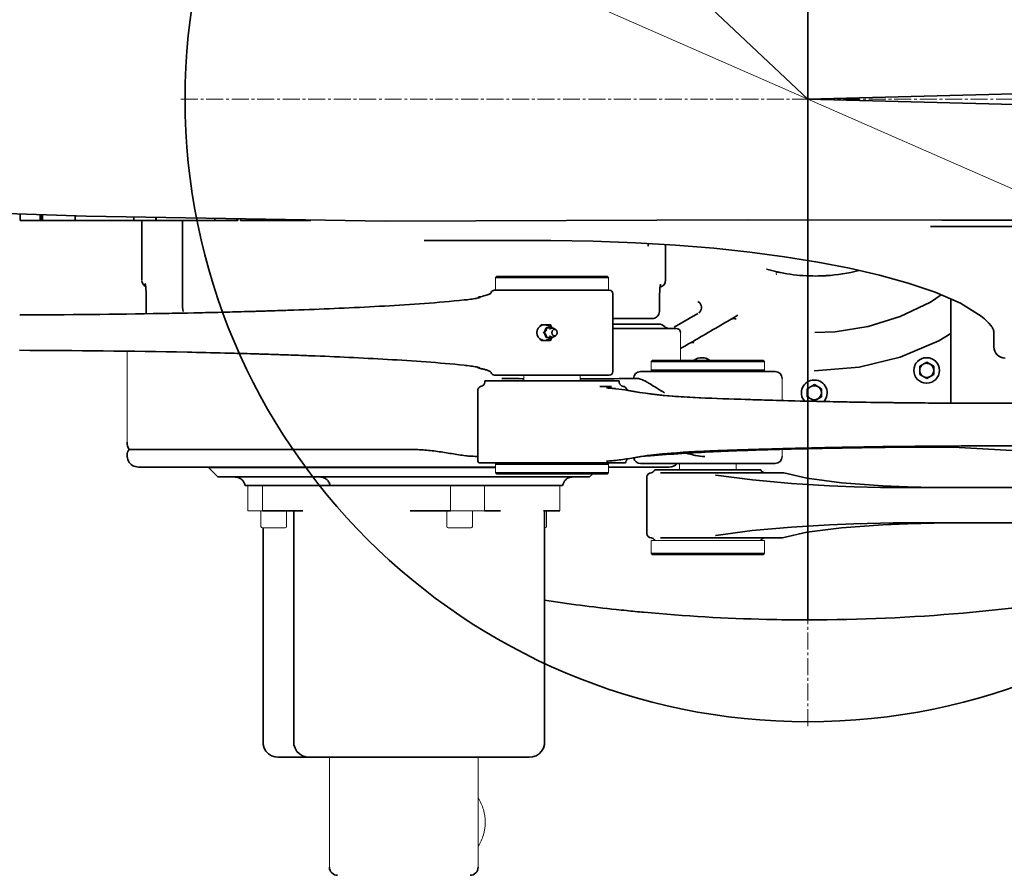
# Model space of a CAD drawing. Header units: millimetres. Extents: x -4455 to 4455, y -3150 to 3150.
# Tile 14 of 20: x 1778 to 2473, y 155 to 759. Entities that reach past the tile are written whole.
import ezdxf

# ---------------------------------------------------------------- set-up
doc = ezdxf.new("R2010")
doc.units = ezdxf.units.MM
doc.linetypes.add('点画线', pattern=[18, 12, -2, 2, -2])
doc.layers.get('0').update_dxf_attribs({"lineweight": 35})
for name, color, linetype, lineweight in [('00_BUW_DATUM', 7, 'Continuous', 18), ('02___PRT_ALL_AXES', 7, 'Continuous', 18), ('中心线层', 1, '点画线', 18), ('尺寸线层', 3, 'Continuous', 18), ('粗实线层', 7, 'Continuous', 35)]:
    doc.layers.add(name, color=color, linetype=linetype, lineweight=lineweight)
doc.styles.add('标准', font='txt', dxfattribs={"width": 0.667})
doc.dimstyles.new('标准', dxfattribs={"dimscale": 30, "dimtxt": 3.5, "dimasz": 4, "dimexe": 2, "dimexo": 0, "dimtad": 1, "dimdsep": 46, "dimtxsty": '标准', "dimblk": '_CAXARROW', "dimcen": 0, "dimdle": 6, "dimazin": 2, "dimtfac": 0.707107, "dimtdec": 3, "dimtmove": 2, "dimatfit": 3, "dimfxl": 1, "dimfrac": 2, "dimtolj": 1, "dimarcsym": 1})

# ---------------------------------------------------------------- blocks, each defined once
blk = doc.blocks.new('*X23')
at = {"layer": '尺寸线层', "linetype": 'Continuous', "transparency": 16777216}
for points in [[(1931.76, 880.12), (2047.68, 845.63), (2035.62, 818.16)], [(2737.58, 526.49), (2633.73, 588.45), (2621.67, 560.98)]]:
    blk.add_hatch(color=0, dxfattribs=at).paths.add_polyline_path(points, flags=0)
at = {"layer": '尺寸线层', "color": 0, "linetype": 'Continuous', "transparency": 16777216}
blk.add_line((1551.02, 1047.21), (2737.58, 526.49), dxfattribs=at)
at = {"layer": '尺寸线层', "color": 0, "transparency": 16777216, "insert": (1691.48, 1067.31), "char_height": 105, "width": 482.161, "attachment_point": 5, "rotation": 336.30605, "line_spacing_factor": 1.15057, "style": '标准'}
blk.add_mtext('\\T1.1;%%C880', dxfattribs=at)
blk = doc.blocks.new('_CAXARROW')
blk.add_hatch(color=0).paths.add_polyline_path([(0, 0), (-1, 0.125), (-1, -0.125)], flags=0)
blk = doc.blocks.new('*X24')
at = {"layer": '尺寸线层', "color": 0, "linetype": 'Continuous', "transparency": 16777216}
blk.add_line((3427.25, 554.89), (3423.25, 554.89), dxfattribs=at)
blk.add_arc((2334.67, 703.3), 1102.61, 352.26437, 1.5, dxfattribs=at)
at = {"layer": '尺寸线层', "color": 0, "transparency": 16777216, "insert": (3358.47, 554.89), "char_height": 105, "width": 210, "attachment_point": 5, "line_spacing_factor": 1.15057, "style": '标准'}
blk.add_mtext('\\T1.1;3%%D', dxfattribs=at)
blk = doc.blocks.new('*X25')
at = {"layer": '尺寸线层', "linetype": 'Continuous', "transparency": 16777216}
blk.add_hatch(color=0, dxfattribs=at).paths.add_polyline_path([(1049.46, 1915.3), (1147.06, 1843.88), (1126.47, 1822.06)], flags=0)
at = {"layer": '尺寸线层', "color": 0, "linetype": 'Continuous', "transparency": 16777216}
blk.add_line((1049.46, 1915.3), (2334.67, 703.3), dxfattribs=at)
at = {"layer": '尺寸线层', "color": 0, "linetype": 'Continuous', "transparency": 16777216, "insert": (1394.08, 1689.07), "char_height": 105, "width": 534.0269, "attachment_point": 5, "rotation": 316.67943, "line_spacing_factor": 1.15057, "style": '标准'}
blk.add_mtext('\\T1.1;R3253', dxfattribs=at)

msp = doc.modelspace()

# ---------------------------------------------------------------- linework, layer by layer
at = {"color": 7, "linetype": 'Continuous'}
for p, q in [((1654.725, 626.163), (1824.704, 620.583)), ((1778.21, 622.11), (1778.21, 617.504)), ((1792.163, 621.652), (1792.163, 617.504)), ((1792.613, 621.637), (1792.613, 617.504)), ((1793.603, 621.604), (1793.603, 617.504)), ((1793.968, 621.592), (1793.968, 617.504)), ((1816.997, 620.836), (1816.997, 617.504)), ((1858.336, 620.032), (1858.336, 617.504)), ((1873.961, 617.504), (1873.961, 619.775)), ((1874.123, 619.773), (1874.123, 617.504)), ((1874.331, 619.769), (1874.331, 617.504)), ((1873.948, 617.504), (1778.21, 617.504)), ((1864.181, 575.304), (1864.181, 617.504)), ((1874.123, 617.504), (1873.961, 617.504)), ((1931.282, 617.504), (1874.331, 617.504)), ((1892.912, 617.504), (1892.912, 556.035)), ((1915.67, 619.091), (1915.67, 617.504)), ((1931.295, 617.504), (1931.295, 618.835)), ((1932.047, 617.504), (1931.295, 617.504)), ((1931.486, 618.832), (1931.486, 617.504)), ((1931.52, 617.504), (1931.52, 618.831)), ((1932.046, 617.504), (1932.046, 618.823)), ((1933.903, 618.792), (1933.903, 617.504)), ((1983.454, 617.504), (1933.903, 617.504)), ((1974.88, 618.12), (1974.88, 617.504)), ((1983.454, 617.98), (1983.454, 617.504)), ((2291.995, 618.007), (2291.999, 618.007)), ((2429.83, 613.304), (2421.398, 613.388)), ((2682.101, 613.304), (2429.83, 613.304)), ((2152.998, 603.304), (2063.611, 603.304)), ((2221.896, 599.517), (2222.018, 601.211)), ((2221.896, 599.484), (2221.896, 599.513)), ((2234.181, 575.304), (2234.181, 600.591)), ((2114.892, 578.304), (2113.892, 577.304)), ((2192.892, 578.304), (2193.892, 577.304)), ((2113.892, 577.304), (2193.892, 577.304)), ((2230.568, 572.392), (2230.591, 572.46)), ((2230.592, 572.461), (2230.591, 572.46)), ((1867.197, 565.304), (1867.197, 553.304)), ((2113.234, 568.304), (2194.391, 568.304)), ((2196.892, 565.804), (2196.892, 510.804)), ((2229.9, 556.639), (2229.9, 565.304)), ((2099.381, 562.35), (2098.424, 562.192)), ((2100.243, 562.505), (2099.381, 562.35)), ((2101.003, 562.655), (2100.243, 562.505)), ((2229.791, 553.304), (2229.9, 556.639)), ((2435.58, 562.019), (2435.58, 489.717)), ((1878.517, 551.813), (1879.059, 551.822)), ((1896.054, 552.144), (1900.834, 552.245)), ((1896.529, 552.154), (1900.835, 552.243)), ((1971.421, 554.213), (1974.936, 554.34)), ((1971.421, 554.218), (1974.936, 554.34)), ((1971.421, 554.213), (1974.936, 554.339)), ((1971.423, 554.211), (1974.937, 554.337)), ((1974.936, 554.339), (1978.717, 554.479)), ((1975.569, 554.362), (1978.715, 554.483)), ((2257.012, 551.75), (2240.263, 542.079)), ((2285.293, 550.586), (2282.929, 549.215)), ((2457.118, 549.98), (2457.05, 550.033)), ((2146.162, 543.861), (2152.725, 543.861)), ((2152.725, 543.861), (2154.112, 541.446)), ((2196.892, 548.304), (2224.791, 548.304)), ((2229.599, 544.304), (2196.892, 544.304)), ((2282.452, 548.234), (2282.425, 548.234)), ((2464.127, 543.098), (2464.119, 543.107)), ((2149.813, 541.733), (2148.278, 538.304)), ((2148.599, 538.304), (2148.278, 538.304)), ((2148.278, 538.304), (2149.813, 534.875)), ((2153.203, 541.733), (2149.813, 541.733)), ((2152.11, 540.645), (2152.912, 541.109)), ((2152.11, 535.963), (2152.912, 535.5)), ((2156.576, 540.336), (2155.743, 540.947)), ((2156.576, 536.272), (2155.743, 535.661)), ((2196.892, 541.304), (2241.681, 541.304)), ((2466.101, 528.304), (2466.101, 538.304)), ((2146.162, 532.748), (2152.725, 532.748)), ((2149.813, 534.875), (2153.203, 534.875)), ((2154.112, 535.163), (2152.725, 532.748)), ((2252.851, 531.327), (2252.821, 531.327)), ((1945.478, 523.239), (1940.993, 523.369)), ((1945.478, 523.239), (1940.994, 523.369)), ((1963.616, 522.667), (1962.026, 522.72)), ((1962.026, 522.719), (1963.616, 522.666)), ((1962.026, 522.719), (1963.615, 522.664)), ((2225.007, 518.804), (2224.007, 517.804)), ((2224.007, 517.804), (2304.007, 517.804)), ((2259.855, 520.599), (2259.721, 520.599)), ((2303.007, 518.804), (2304.007, 517.804)), ((2413.676, 514.486), (2418.675, 517.373)), ((2418.656, 520.599), (2418.522, 520.599)), ((2423.598, 514.486), (2418.637, 517.351)), ((2418.675, 517.373), (2423.675, 514.486)), ((2098.727, 514.368), (2099.689, 514.205)), ((2194.391, 508.304), (2113.234, 508.304)), ((2216.507, 510.804), (2311.507, 510.804)), ((2304.007, 511.804), (2224.007, 511.804)), ((2225.007, 510.804), (2224.007, 511.804)), ((2303.007, 510.804), (2304.007, 511.804)), ((2413.676, 514.486), (2413.676, 508.713)), ((2418.675, 505.826), (2413.676, 508.713)), ((2418.637, 505.848), (2423.598, 508.713)), ((2423.675, 508.713), (2418.675, 505.826)), ((2423.675, 514.486), (2423.598, 514.486)), ((2423.598, 508.713), (2423.598, 514.486)), ((2423.675, 508.713), (2423.598, 508.713)), ((2423.675, 508.713), (2423.675, 514.486)), ((2106.392, 504.304), (2201.391, 504.304)), ((2106.392, 503.304), (2106.392, 504.304)), ((2118.397, 505.804), (2130.616, 505.804)), ((2197.242, 505.677), (2173.892, 505.677)), ((2197.777, 505.681), (2197.235, 505.677)), ((2201.392, 503.304), (2201.392, 504.304)), ((2202.218, 505.804), (2214.951, 505.804)), ((2334.275, 498.691), (2339.275, 501.578)), ((2339.256, 504.804), (2339.121, 504.804)), ((2344.198, 498.691), (2339.237, 501.556)), ((2339.275, 501.578), (2344.274, 498.691)), ((2418.656, 502.599), (2418.522, 502.599)), ((2101.392, 497.388), (2101.392, 448.22)), ((2195.762, 500.304), (2187.644, 500.304)), ((2195.785, 500.304), (2195.692, 500.305)), ((2195.959, 500.304), (2195.785, 500.304)), ((2195.926, 498.962), (2196.022, 498.955)), ((2196.011, 500.305), (2195.956, 500.304)), ((2198.829, 498.693), (2198.977, 498.676)), ((2198.83, 498.696), (2198.977, 498.68)), ((2207.433, 497.435), (2207.467, 497.435)), ((2334.275, 498.691), (2334.275, 492.918)), ((2344.274, 498.691), (2344.198, 498.691)), ((2344.198, 492.918), (2344.198, 498.691)), ((2344.274, 492.918), (2344.274, 498.691)), ((2339.275, 490.031), (2334.275, 492.918)), ((2339.237, 490.053), (2344.198, 492.918)), ((2344.274, 492.918), (2339.275, 490.031)), ((2344.274, 492.918), (2344.198, 492.918)), ((2455.081, 488.39), (2471.841, 488.363)), ((2455.081, 488.383), (2471.841, 488.363)), ((1855.042, 455.768), (2052.626, 455.768)), ((2413.204, 457.401), (2417.171, 457.406)), ((2413.204, 457.401), (2413.656, 457.402)), ((2413.656, 457.402), (2417.143, 457.406)), ((2415.59, 457.405), (2416.684, 457.403)), ((2415.59, 457.404), (2416.684, 457.403)), ((2102.085, 446.304), (2205.771, 446.304)), ((2114.892, 446.304), (2113.892, 445.304)), ((2113.892, 445.304), (2193.892, 445.304)), ((2192.892, 446.304), (2193.892, 445.304)), ((2198.775, 448.014), (2198.168, 447.948)), ((2198.492, 447.98), (2198.168, 447.948)), ((2198.776, 448.009), (2198.492, 447.98)), ((2206.667, 448.435), (2206.837, 448.747)), ((2208.941, 449.444), (2208.909, 449.444)), ((2311.507, 445.804), (2216.507, 445.804)), ((1861.684, 443.304), (2113.892, 443.304)), ((1911.181, 443.004), (1911.181, 443.304)), ((2113.892, 443.004), (1911.181, 443.004)), ((1917.881, 436.304), (1911.181, 443.004)), ((2193.892, 439.304), (2113.892, 439.304)), ((2114.892, 438.304), (2113.892, 439.304)), ((2180.481, 436.304), (2182.481, 438.304)), ((2192.892, 438.304), (2193.892, 439.304)), ((2193.892, 443.304), (2236.68, 443.304)), ((2226.508, 441.304), (2301.504, 441.304)), ((2230.602, 439.3), (2230.819, 439.301)), ((2230.819, 439.301), (2231.76, 439.303)), ((2316.799, 439.304), (2232.738, 439.304)), ((2317.714, 439.162), (2316.799, 439.304)), ((2333.937, 435.374), (2317.731, 439.156)), ((2180.48, 436.304), (1917.882, 436.304)), ((2221.007, 436.304), (2221.007, 396.304)), ((2269.632, 437.56), (2269.519, 437.579)), ((2269.632, 437.56), (2269.645, 437.558)), ((2295.433, 434.24), (2269.645, 437.558)), ((2323.123, 431.781), (2295.433, 434.24)), ((2349.863, 430.131), (2323.123, 431.781)), ((2358.527, 432.183), (2333.937, 435.374)), ((2387.552, 430.14), (2358.527, 432.183)), ((1937.006, 430.304), (2161.357, 430.304)), ((2349.863, 430.131), (2349.865, 430.131)), ((2403.874, 428.807), (2386.071, 428.951)), ((2387.552, 430.14), (2387.553, 430.14)), ((2405.061, 429.416), (2387.553, 430.14)), ((2403.874, 428.804), (2527.101, 428.804)), ((1949.321, 412.304), (1977.871, 412.304)), ((1971.453, 248.804), (1971.453, 412.304)), ((2053.74, 412.304), (2082.29, 412.304)), ((2106.216, 412.304), (2117.616, 412.304)), ((2147.912, 412.304), (2159.312, 412.304)), ((2148.639, 248.804), (2148.639, 412.304)), ((2367.176, 403.193), (2385.977, 403.656)), ((2385.977, 403.656), (2403.874, 403.801)), ((2403.874, 403.804), (2612.854, 403.804)), ((1949.724, 248.804), (1949.724, 400.304)), ((2269.647, 395.051), (2295.32, 398.357)), ((2295.32, 398.357), (2323.017, 400.819)), ((2317.733, 393.454), (2333.868, 397.222)), ((2323.017, 400.819), (2349.863, 402.477)), ((2333.868, 397.222), (2358.449, 400.418)), ((2349.863, 402.477), (2349.865, 402.477)), ((2349.865, 402.477), (2367.176, 403.193)), ((2358.449, 400.418), (2387.552, 402.469)), ((2387.552, 402.469), (2387.553, 402.469)), ((2387.553, 402.469), (2404.97, 403.19)), ((2232.738, 393.304), (2316.799, 393.304)), ((2269.451, 395.017), (2269.632, 395.048)), ((2269.472, 395.023), (2269.451, 395.017)), ((2269.632, 395.048), (2269.647, 395.051)), ((2316.799, 393.304), (2317.7, 393.443)), ((2317.699, 393.443), (2317.729, 393.452)), ((2304.007, 382.304), (2224.007, 382.304)), ((2225.007, 381.304), (2224.007, 382.304)), ((2303.007, 381.304), (2304.007, 382.304)), ((2334.418, 335.31), (2334.674, 335.31)), ((1960.269, 238.304), (2138.069, 238.304)), ((2138.094, 238.304), (2138.07, 238.304))]:
    msp.add_line(p, q, dxfattribs=at)
for points in [[(1824.704, 620.583), (2036.082, 617.116), (2292.055, 618.004)], [(2291.995, 618.007), (2429.377, 617.857), (2558.516, 617.843), (2673.084, 618.317)], [(2152.998, 603.304), (2183.013, 602.94), (2212.855, 601.863), (2241.187, 600.173), (2268.122, 597.933), (2293.773, 595.182), (2318.25, 591.93), (2341.633, 588.168), (2363.966, 583.862), (2385.275, 578.947), (2405.473, 573.336), (2424.551, 566.834), (2442.459, 559.016), (2457.118, 549.98)], [(1866.498, 572.787), (1866.469, 572.856), (1866.546, 572.59), (1866.711, 571.805), (1866.891, 570.618), (1867.048, 569.095)], [(2230.122, 569.848), (2230.336, 571.389), (2230.539, 572.296), (2230.568, 572.392)], [(1867.048, 569.095), (1867.158, 567.294), (1867.197, 565.304)], [(2229.9, 565.304), (2229.964, 567.819), (2230.122, 569.848)], [(2428.86, 564.953), (2421.282, 559.89), (2399.942, 549.698), (2377.365, 542.662), (2354.014, 538.927), (2339.697, 538.304)], [(2098.424, 562.192), (2097.382, 562.034), (2096.267, 561.877), (2095.094, 561.725), (2093.877, 561.579), (2092.636, 561.44), (2091.902, 561.362)], [(2103.035, 563.175), (2103.034, 563.174), (2102.903, 563.127), (2102.614, 563.038), (2102.194, 562.925), (2101.655, 562.796), (2101.003, 562.655)], [(2457.05, 550.033), (2459.477, 547.992), (2462.413, 545.074), (2464.127, 543.098)], [(2280.677, 547.908), (2280.677, 547.908), (2281.187, 548.071), (2281.748, 548.184), (2282.425, 548.234)], [(2435.58, 537.739), (2427.206, 532.574), (2399.8, 521.061), (2370.946, 513.918), (2339.377, 511.304)], [(2252, 531.252), (2252.046, 531.262), (2252.648, 531.323), (2252.821, 531.327)], [(2091.902, 515.246), (2092.777, 515.153), (2094.064, 515.008), (2095.321, 514.855), (2096.528, 514.696), (2097.669, 514.533), (2098.727, 514.368)], [(2099.689, 514.205), (2100.546, 514.045), (2101.291, 513.893), (2101.917, 513.752), (2102.418, 513.625), (2102.785, 513.52), (2102.999, 513.448)], [(2133.892, 505.714), (2132.769, 505.743), (2130.616, 505.804)], [(2202.162, 505.804), (2201.319, 505.794), (2197.777, 505.681)], [(2435.58, 489.723), (2435.594, 489.257), (2435.764, 488.473)], [(2416.684, 457.403), (2441.458, 457.093), (2478.977, 454.955), (2510.612, 449.283)], [(2206.428, 447.714), (2206.529, 448.102), (2206.667, 448.435)], [(2206.837, 448.747), (2207.027, 449.035), (2207.1, 449.13)], [(2386.071, 428.951), (2367.27, 429.412), (2349.865, 430.131)], [(2441.89, 428.807), (2423.966, 428.952), (2405.061, 429.416)], [(2404.97, 403.19), (2423.875, 403.655), (2441.89, 403.801)], [(1949.724, 248.804), (1949.847, 247.207), (1950.539, 244.758), (1951.811, 242.537), (1953.583, 240.69), (1955.753, 239.321), (1958.206, 238.511), (1960.269, 238.304)], [(1971.454, 248.804), (1971.606, 247.026), (1972.336, 244.598), (1973.633, 242.41), (1975.422, 240.594), (1977.601, 239.259), (1980.053, 238.483), (1981.929, 238.305)], [(2138.094, 238.304), (2140.156, 238.511), (2142.61, 239.321), (2144.78, 240.69), (2146.552, 242.537), (2147.823, 244.758), (2148.516, 247.207), (2148.639, 248.804)]]:
    msp.add_lwpolyline(points, dxfattribs=at)
for centre, radius, start, end in [((2339.895, 703.152), 124.848, 269.996922, 273.580778), ((2339.847, 703.548), 125.246, 273.59147, 284.216097), ((1869.181, 575.304), 5, 183.392039, 241.522673), ((2229.181, 575.304), 5, 282.142772, 0), ((2102.856, 561.512), 2, 101.175892, 141.424486), ((2088.379, 635.145), 73.043, 281.121517, 282.837349), ((2092.136, 618.445), 55.926, 282.886158, 283.308426), ((2113.23, 565.804), 2.5, 90, 161.709601), ((2194.392, 565.804), 2.5, 0, 90), ((1762.412, 7250.341), 6699.534, 270.1316983, 270.9930031), ((1772.776, 6615.058), 6064.167, 271.004245, 271.1648468), ((1822.298, 4748.887), 4197.324, 271.882565, 272.036045), ((1820.89, 4804.806), 4253.259, 271.876777, 272.028269), ((2148.619, 538.304), 5.461, 38.956978, 321.038998), ((2225.426, 493.795), 93.752, 147.722106, 148.517705), ((2229.599, 539.304), 5, 41.810315, 90), ((2236.307, 545.304), 4, 221.810315, 270), ((2282.259, 543.26), 4.975, 86.964667, 89.994578), ((2282.451, 543.259), 4.976, 86.85753, 89.994027), ((2282.253, 543.202), 5.032, 70.37321, 86.930501), ((2282.449, 543.236), 4.998, 82.883664, 86.85174), ((2219.835, 498.546), 86.538, 152.333358, 152.649995), ((2220.623, 578.474), 87.427, 207.352774, 207.666205), ((2241.681, 538.304), 3, 0, 90), ((2222.103, 580.75), 89.841, 211.465202, 212.296783), ((2252.846, 526.307), 5.02, 74.637661, 89.94624), ((1763.299, -6072.364), 6598.165, 88.8471304, 89.875107), ((1810.307, -4050.365), 4575.601, 88.099821, 88.307133), ((2474.101, 528.304), 8, 180, 270), ((2259.721, 511.601), 8.999, 90.000144, 126.703795), ((2259.855, 511.6), 8.999, 53.445569, 90.000052), ((2418.523, 511.599), 9, 90.00503, 269.99497), ((2418.599, 511.599), 5, 125.050831, 169.969307), ((2418.598, 511.601), 4.998, 89.998514, 114.957047), ((2418.599, 511.6), 4.999, 59.997086, 90.000574), ((2418.655, 511.599), 9, 270.004154, 89.995846), ((2418.598, 511.599), 5, 300.003407, 59.996593), ((2102.856, 515.096), 2, 218.516332, 258.824108), ((2113.23, 510.804), 2.5, 198.290399, 270), ((2194.392, 510.804), 2.5, 270, 0), ((2216.507, 505.804), 5, 90, 180), ((2311.507, 505.804), 5, 0, 90), ((2418.599, 511.599), 5, 190.030693, 234.949169), ((2103.392, 503.304), 3, 279.594068, 0), ((2204.392, 503.304), 3, 180, 264.496163), ((2339.122, 495.804), 9, 90.004815, 221.017398), ((2339.255, 495.804), 9, 316.344846, 89.995944), ((2418.598, 511.598), 4.998, 245.042953, 270.001486), ((2418.599, 511.598), 4.999, 269.999426, 300.002914), ((2104.392, 497.388), 3, 99.594068, 180), ((2187.206, 388.006), 111.299, 86.233463, 87.271443), ((2187.194, 387.826), 111.479, 85.507791, 86.233725), ((2187.178, 387.614), 111.691, 85.201572, 85.458382), ((2187.165, 387.461), 111.845, 84.347575, 85.201534), ((2187.139, 387.189), 112.118, 84.183351, 84.347852), ((2187.278, 389.312), 109.992, 83.9713, 84.143328), ((2187.271, 389.265), 110.04, 79.424103, 83.893102), ((2203.816, 497.332), 3, 23.979714, 84.496163), ((2250.82, 729.611), 236.188, 259.423409, 259.610342), ((2339.199, 495.804), 5, 125.050831, 169.969307), ((2339.199, 495.804), 5, 190.030693, 234.949169), ((2339.198, 495.806), 4.998, 89.998514, 114.957047), ((2339.198, 495.805), 4.999, 59.997086, 90.000574), ((2339.198, 495.804), 5, 300.003407, 59.996593), ((2339.198, 495.803), 4.998, 245.042953, 270.001486), ((2339.198, 495.803), 4.999, 269.999426, 300.002914), ((1863.681, 460.804), 10, 180, 210.241852), ((1861.681, 451.304), 8, 146.086816, 270), ((2471.789, -6456.264), 6914.51, 89.9995847, 90.1840104), ((2104.392, 448.22), 3, 180, 219.694448), ((2184.907, 584.047), 136.743, 273.179611, 274.074848), ((2184.887, 584.329), 137.026, 274.075017, 274.84326), ((2184.851, 584.751), 137.449, 274.843391, 275.559765), ((2184.994, 582.35), 135.046, 275.857152, 280.213745), ((2203.473, 448.234), 3, 319.977366, 346.78619), ((2216.507, 450.804), 5, 190.948509, 270), ((2292.766, -439.97), 893.999, 94.445726, 94.758209), ((2236.681, 451.304), 8, 270, 315.985832), ((2311.507, 450.804), 5, 270, 0), ((2224.007, 436.304), 3, 93.168674, 180), ((2223.676, 442.295), 3, 273.168674, 340.714496), ((2232.851, 26.883), 412.422, 90.015625, 90.151532), ((2304.336, 442.304), 3, 199.471221, 270), ((2403.893, 1563.464), 1134.659, 269.39473, 269.999033), ((2403.893, -730.852), 1134.657, 90.000966, 90.60527), ((2224.007, 396.304), 3, 180, 266.831326), ((2223.676, 390.313), 3, 19.285504, 86.831326), ((2304.336, 390.304), 3, 90, 160.528779), ((2334.251, 1585.291), 1249.983, 261.458541, 263.799272), ((2002.381, 160.504), 5.7, 180, 270), ((2095.981, 160.504), 5.7, 270, 0)]:
    msp.add_arc(centre, radius, start, end, dxfattribs=at)
for points, knots in [([(2315.377, 580.719), (2314.551, 580.884), (2311.223, 581.585), (2307.925, 582.42), (2305.465, 583.12)], [0, 0, 0, 0, 3216.3560519, 12980.0725416, 12980.0725416, 12980.0725416, 12980.0725416]), ([(2339.824, 578.304), (2337.774, 578.304), (2329.579, 578.506), (2321.404, 579.517), (2315.377, 580.719)], [0, 0, 0, 0, 7118.020272, 28451.657623, 28451.657623, 28451.657623, 28451.657623]), ([(2105.01, 564.022), (2105.554, 564.15), (2106.629, 564.422), (2108.197, 564.902), (2109.461, 565.393), (2110.364, 565.936), (2110.772, 566.333), (2110.856, 566.589)], [0, 0, 0, 0, 6606.5453803, 13092.4961278, 19405.6555395, 22485.4440879, 25668.155827, 25668.155827, 25668.155827, 25668.155827]), ([(1978.717, 554.479), (1997.657, 555.188), (2026.023, 556.444), (2063.746, 558.835), (2082.529, 560.392), (2091.886, 561.359)], [0, 0, 0, 0, 12219.4989156, 18303.6648189, 24368.4741219, 24368.4741219, 24368.4741219, 24368.4741219]), ([(2258.349, 559.286), (2258.778, 558.772), (2259.435, 557.554), (2259.616, 555.498), (2258.977, 553.535), (2258.062, 552.497), (2257.528, 552.093)], [0, 0, 0, 0, 10540.7770124, 21082.213615, 31621.5192979, 42168.7088805, 42168.7088805, 42168.7088805, 42168.7088805]), ([(1893.417, 553.304), (1893.323, 553.495), (1892.984, 554.367), (1892.911, 555.318), (1892.912, 556.035)], [0, 0, 0, 0, 2937.9621325, 12824.8021665, 12824.8021665, 12824.8021665, 12824.8021665]), ([(1940.993, 553.239), (1943.533, 553.312), (1953.677, 553.611), (1963.819, 553.942), (1971.421, 554.213)], [0, 0, 0, 0, 2714.320956, 10838.6386168, 10838.6386168, 10838.6386168, 10838.6386168]), ([(2224.791, 548.304), (2225.764, 548.304), (2227.754, 548.9), (2229.057, 550.52), (2229.423, 551.421)], [0, 0, 0, 0, 11105.669494, 22210.1372819, 22210.1372819, 22210.1372819, 22210.1372819]), ([(2153.855, 541.434), (2153.736, 541.644), (2153.288, 542.446), (2152.856, 543.258), (2152.545, 543.861)], [0, 0, 0, 0, 3166.2676346, 12095.3763343, 12095.3763343, 12095.3763343, 12095.3763343]), ([(2282.929, 549.215), (2279.646, 547.311), (2266.879, 539.903), (2254.116, 532.487), (2244.637, 526.972)], [0, 0, 0, 0, 3278.1938718, 12751.8748826, 12751.8748826, 12751.8748826, 12751.8748826]), ([(2464.122, 543.109), (2464.639, 542.476), (2465.345, 541.416), (2465.983, 539.762), (2466.101, 538.81), (2466.101, 538.304)], [0, 0, 0, 0, 9107.0769267, 14002.7824041, 19636.0841831, 19636.0841831, 19636.0841831, 19636.0841831]), ([(2148.251, 538.372), (2148.243, 538.394), (2148.22, 538.435), (2148.166, 538.48), (2148.101, 538.504), (2148.031, 538.504), (2147.965, 538.48), (2147.911, 538.434), (2147.877, 538.374), (2147.868, 538.327), (2147.868, 538.304)], [0, 0, 0, 0, 5016.7391256, 10024.2256987, 15024.5598203, 20021.9222144, 25022.2904, 30030.1857768, 35047.6013372, 40070.541796, 40070.541796, 40070.541796, 40070.541796]), ([(2147.868, 538.304), (2147.868, 538.281), (2147.877, 538.235), (2147.911, 538.174), (2147.965, 538.129), (2148.031, 538.105), (2148.1, 538.105), (2148.166, 538.129), (2148.22, 538.174), (2148.243, 538.214), (2148.251, 538.236)], [0, 0, 0, 0, 5022.7708988, 10039.6559298, 15047.2426255, 20047.6688144, 25045.0821804, 30045.4509962, 35053.3274867, 40070.6374629, 40070.6374629, 40070.6374629, 40070.6374629]), ([(2150.134, 541.733), (2150.133, 541.6), (2150.121, 541.325), (2150.062, 540.902), (2149.951, 540.46), (2149.779, 540.007), (2149.544, 539.557), (2149.166, 538.973), (2148.832, 538.566), (2148.599, 538.304)], [0, 0, 0, 0, 3705.3453777, 7636.4635111, 11842.0063968, 16337.6890084, 21067.9677365, 25918.1884556, 35646.0398664, 35646.0398664, 35646.0398664, 35646.0398664]), ([(2148.599, 538.304), (2148.832, 538.043), (2149.165, 537.635), (2149.544, 537.052), (2149.779, 536.601), (2149.952, 536.148), (2150.063, 535.706), (2150.121, 535.284), (2150.133, 535.009), (2150.134, 534.875)], [0, 0, 0, 0, 9730.5123597, 14582.0740592, 19313.7461025, 23811.0672395, 28017.1816695, 31948.2661744, 35653.572917, 35653.572917, 35653.572917, 35653.572917]), ([(2152.912, 541.109), (2152.96, 541.137), (2153.154, 541.241), (2153.362, 541.321), (2153.522, 541.366)], [0, 0, 0, 0, 3031.3872205, 12096.8212589, 12096.8212589, 12096.8212589, 12096.8212589]), ([(2153.524, 541.356), (2153.498, 541.388), (2153.393, 541.516), (2153.285, 541.641), (2153.203, 541.733)], [0, 0, 0, 0, 3032.5585444, 12098.1822843, 12098.1822843, 12098.1822843, 12098.1822843]), ([(2155.743, 535.661), (2155.585, 535.546), (2155.245, 535.348), (2154.683, 535.172), (2154.096, 535.129), (2153.708, 535.191), (2153.52, 535.243)], [0, 0, 0, 0, 5385.2296102, 10754.3597253, 16117.5814274, 21482.2168741, 21482.2168741, 21482.2168741, 21482.2168741]), ([(2153.522, 541.366), (2153.709, 541.418), (2154.097, 541.48), (2154.683, 541.436), (2155.245, 541.26), (2155.585, 541.062), (2155.743, 540.947)], [0, 0, 0, 0, 5358.8740705, 10716.5470743, 16080.2994725, 21460.112095, 21460.112095, 21460.112095, 21460.112095]), ([(2156.576, 540.336), (2156.508, 540.386), (2156.368, 540.474), (2156.143, 540.571), (2155.909, 540.63), (2155.671, 540.648), (2155.433, 540.626), (2155.2, 540.565), (2154.976, 540.465), (2154.688, 540.279), (2154.37, 539.957), (2154.086, 539.469), (2153.909, 538.906), (2153.869, 538.506), (2153.869, 538.304)], [0, 0, 0, 0, 3495.4154416, 6895.8815871, 10228.1248664, 13525.2714731, 16823.8475953, 20160.2266682, 23567.1256336, 27070.7131117, 34413.2164574, 42243.7606495, 50472.4088823, 58923.3376461, 58923.3376461, 58923.3376461, 58923.3376461]), ([(2153.869, 538.304), (2153.869, 538.102), (2153.909, 537.702), (2154.086, 537.139), (2154.37, 536.651), (2154.688, 536.329), (2154.976, 536.144), (2155.2, 536.044), (2155.433, 535.982), (2155.671, 535.96), (2155.909, 535.979), (2156.143, 536.037), (2156.368, 536.135), (2156.508, 536.223), (2156.576, 536.272)], [0, 0, 0, 0, 8450.735005, 16679.233623, 24509.6968263, 31852.2274476, 35355.8454738, 38762.767433, 42099.1531031, 45397.7181585, 48694.8372487, 52027.0353354, 55427.439262, 58922.7849299, 58922.7849299, 58922.7849299, 58922.7849299]), ([(2157.492, 538.304), (2157.492, 538.508), (2157.451, 538.912), (2157.27, 539.48), (2156.981, 539.97), (2156.718, 540.232), (2156.576, 540.336)], [0, 0, 0, 0, 5708.8362873, 11264.7590752, 16547.3652509, 21496.6296081, 21496.6296081, 21496.6296081, 21496.6296081]), ([(2156.576, 536.272), (2156.718, 536.377), (2156.981, 536.639), (2157.27, 537.129), (2157.451, 537.697), (2157.492, 538.1), (2157.492, 538.304)], [0, 0, 0, 0, 4950.6341613, 10234.7758867, 15792.3561077, 21502.9227236, 21502.9227236, 21502.9227236, 21502.9227236]), ([(2152.545, 532.748), (2152.645, 532.942), (2153.07, 533.757), (2153.509, 534.564), (2153.854, 535.174)], [0, 0, 0, 0, 2876.1425495, 12108.8801304, 12108.8801304, 12108.8801304, 12108.8801304]), ([(2153.52, 535.243), (2153.361, 535.287), (2153.154, 535.368), (2152.96, 535.472), (2152.912, 535.5)], [0, 0, 0, 0, 9072.7630685, 12106.5655226, 12106.5655226, 12106.5655226, 12106.5655226]), ([(2153.203, 534.875), (2153.23, 534.906), (2153.339, 535.03), (2153.446, 535.156), (2153.524, 535.252)], [0, 0, 0, 0, 3018.6323568, 12109.1769115, 12109.1769115, 12109.1769115, 12109.1769115]), ([(1931.561, 523.631), (1928.604, 523.71), (1916.77, 524.017), (1904.934, 524.284), (1896.054, 524.465)], [0, 0, 0, 0, 2667.5178597, 10679.1146797, 10679.1146797, 10679.1146797, 10679.1146797]), ([(1971.421, 522.396), (1968.89, 522.486), (1958.748, 522.837), (1948.605, 523.151), (1940.993, 523.369)], [0, 0, 0, 0, 2729.4127332, 10936.9883989, 10936.9883989, 10936.9883989, 10936.9883989]), ([(1983.18, 521.96), (2001.372, 521.258), (2028.617, 520.019), (2064.852, 517.687), (2082.896, 516.178), (2091.886, 515.249)], [0, 0, 0, 0, 11278.0141857, 16894.1367907, 22493.0359899, 22493.0359899, 22493.0359899, 22493.0359899]), ([(2110.856, 510.02), (2110.741, 510.367), (2110.108, 510.862), (2109.142, 511.34), (2108.092, 511.733), (2106.641, 512.186), (2104.762, 512.661), (2103.239, 512.982), (2102.469, 513.134)], [0, 0, 0, 0, 3962.1835644, 7894.8563386, 11920.9713518, 16019.503108, 24374.3228525, 32879.3190578, 32879.3190578, 32879.3190578, 32879.3190578]), ([(2214.951, 505.804), (2215.488, 505.804), (2216.677, 505.527), (2218.484, 504.739), (2220.515, 503.638), (2223.614, 501.783), (2227.868, 499.085), (2231.422, 496.912), (2233.322, 495.804)], [0, 0, 0, 0, 2447.1107305, 5464.0503087, 8998.1786825, 12968.4838179, 21943.9519101, 31972.4943859, 31972.4943859, 31972.4943859, 31972.4943859]), ([(2206.896, 497.994), (2206.864, 498.035), (2206.733, 498.209), (2206.625, 498.4), (2206.557, 498.551)], [0, 0, 0, 0, 2996.941171, 12502.6185711, 12502.6185711, 12502.6185711, 12502.6185711]), ([(2207.452, 497.433), (2207.303, 497.561), (2207.109, 497.741), (2206.938, 497.942), (2206.896, 497.994)], [0, 0, 0, 0, 9319.4113595, 12504.6028157, 12504.6028157, 12504.6028157, 12504.6028157]), ([(2471.807, 488.363), (2450.474, 488.363), (2407.142, 488.558), (2352.659, 489.388), (2308.273, 490.482), (2263.448, 491.919), (2229.55, 493.306), (2207.433, 497.435)], [0, 0, 0, 0, 13757.0102299, 27941.9012209, 35140.6453295, 42381.4875326, 56890.539349, 56890.539349, 56890.539349, 56890.539349]), ([(2208.225, 497.295), (2218.533, 495.405), (2239.398, 492.996), (2270.786, 491.684), (2302.111, 490.671), (2343.512, 489.581), (2394.485, 488.709), (2435.058, 488.431), (2455.081, 488.383)], [0, 0, 0, 0, 6599.4060063, 13196.8492086, 19782.1651129, 26335.2325, 39276.7286461, 51885.1291327, 51885.1291327, 51885.1291327, 51885.1291327]), ([(2734.145, 497.835), (2713.469, 495.404), (2671.736, 491.828), (2619.046, 489.828), (2575.941, 489.035), (2530.254, 488.542), (2495.424, 488.363), (2471.807, 488.363)], [0, 0, 0, 0, 14693.1348669, 29542.5755578, 37205.8565338, 45120.251497, 61787.8476003, 61787.8476003, 61787.8476003, 61787.8476003]), ([(2052.626, 455.768), (2056.028, 455.768), (2061.134, 455.596), (2067.911, 455.001), (2074.647, 454.16), (2082.964, 452.785), (2089.607, 451.678), (2092.931, 451.304)], [0, 0, 0, 0, 8142.050355, 12212.3631846, 16279.1196805, 24381.9274789, 32386.8071879, 32386.8071879, 32386.8071879, 32386.8071879]), ([(2208.909, 449.444), (2219.927, 451.429), (2236.664, 453.244), (2259.018, 454.454), (2275.791, 455.063), (2292.542, 455.626), (2314.797, 456.287), (2353.332, 457.234), (2407.51, 458.052), (2450.594, 458.246), (2471.807, 458.246)], [0, 0, 0, 0, 7934.1865787, 11901.0891799, 15867.1115612, 19827.6469379, 23779.4841776, 31645.4436577, 47144.8754677, 62178.2266526, 62178.2266526, 62178.2266526, 62178.2266526]), ([(2235.258, 452.882), (2233.056, 452.686), (2224.25, 451.828), (2215.474, 450.621), (2208.941, 449.444)], [0, 0, 0, 0, 4437.7497159, 17763.5783478, 17763.5783478, 17763.5783478, 17763.5783478]), ([(2223.468, 451.34), (2238.178, 452.485), (2267.638, 454.256), (2304.503, 455.579), (2334.008, 456.295), (2356.146, 456.71), (2378.241, 457.065), (2392.956, 457.262), (2400.291, 457.326)], [0, 0, 0, 0, 10729.0981153, 21457.958584, 26824.039811, 32191.4265759, 37559.4125359, 42893.400226, 42893.400226, 42893.400226, 42893.400226]), ([(2449.582, 458.21), (2432.179, 458.154), (2405.913, 457.967), (2370.703, 457.482), (2343.886, 456.985), (2316.875, 456.344), (2294.27, 455.685), (2276.129, 455.072), (2257.953, 454.416), (2244.32, 453.687), (2235.258, 452.882)], [0, 0, 0, 0, 11769.7931992, 17763.4741253, 23813.6519306, 29908.354432, 36035.6469847, 39107.7998231, 42183.5125498, 48336.1306539, 48336.1306539, 48336.1306539, 48336.1306539]), ([(2261.806, 450.804), (2259.502, 450.804), (2254.988, 451.428), (2250.624, 452.582), (2248.467, 453.085)], [0, 0, 0, 0, 9214.7646278, 18071.442672, 18071.442672, 18071.442672, 18071.442672]), ([(2249.679, 453.061), (2251.617, 452.41), (2255.599, 451.299), (2259.726, 450.804), (2261.806, 450.804)], [0, 0, 0, 0, 11318.0134426, 22830.7389288, 22830.7389288, 22830.7389288, 22830.7389288]), ([(2400.291, 457.326), (2401.373, 457.336), (2405.678, 457.371), (2409.982, 457.393), (2413.204, 457.401)], [0, 0, 0, 0, 3468.2348696, 13790.1991385, 13790.1991385, 13790.1991385, 13790.1991385]), ([(2471.807, 458.246), (2495.402, 458.246), (2530.201, 458.066), (2575.846, 457.574), (2618.914, 456.784), (2671.555, 454.79), (2713.25, 451.225), (2733.907, 448.802)], [0, 0, 0, 0, 16189.026005, 23876.590189, 31320.3050723, 45743.9252047, 60014.2367488, 60014.2367488, 60014.2367488, 60014.2367488]), ([(2092.931, 451.304), (2093.62, 451.227), (2096.37, 450.949), (2099.135, 450.804), (2101.205, 450.804)], [0, 0, 0, 0, 2990.8560833, 11911.6041335, 11911.6041335, 11911.6041335, 11911.6041335]), ([(1930.133, 436.273), (1930.972, 436.211), (1932.201, 435.974), (1933.658, 435.278), (1934.595, 434.603), (1935.402, 433.761), (1936.334, 432.377), (1936.785, 431.158), (1937.005, 430.304)], [0, 0, 0, 0, 8307.6878002, 12132.6514842, 15875.5940164, 19656.0454031, 23590.1182197, 32295.8824217, 32295.8824217, 32295.8824217, 32295.8824217]), ([(1989.351, 436.304), (1990.295, 436.304), (1991.683, 436.152), (1993.349, 435.503), (1994.411, 434.836), (1995.321, 433.975), (1996.367, 432.524), (1996.861, 431.219), (1997.097, 430.304)], [0, 0, 0, 0, 9961.0344874, 14445.5682809, 18772.238802, 23098.909323, 27583.4431166, 37544.477604, 37544.477604, 37544.477604, 37544.477604]), ([(2166.811, 436.064), (2166.144, 435.912), (2164.866, 435.452), (2163.241, 434.194), (2162.04, 432.43), (2161.55, 431.048), (2161.357, 430.304)], [0, 0, 0, 0, 5372.2971341, 10503.9201891, 15876.2173233, 21913.2398003, 21913.2398003, 21913.2398003, 21913.2398003]), ([(2167.845, 436.237), (2167.756, 436.227), (2167.409, 436.184), (2167.064, 436.122), (2166.811, 436.064)], [0, 0, 0, 0, 3168.8906358, 12385.55198, 12385.55198, 12385.55198, 12385.55198]), ([(2232.738, 393.304), (2232.556, 393.304), (2231.844, 393.305), (2231.131, 393.307), (2230.602, 393.308)], [0, 0, 0, 0, 3300.0432215, 12873.1989168, 12873.1989168, 12873.1989168, 12873.1989168]), ([(2334.674, 335.31), (2371.271, 335.31), (2444.501, 338.528), (2517.166, 348.164), (2553.199, 354.563)], [0, 0, 0, 0, 23122.0662169, 46244.4615464, 46244.4615464, 46244.4615464, 46244.4615464]), ([(2199.238, 342.622), (2201.66, 342.371), (2208.175, 341.684), (2214.695, 341.051), (2218.793, 340.67)], [0, 0, 0, 0, 4767.4264669, 12822.7031989, 12822.7031989, 12822.7031989, 12822.7031989]), ([(2218.793, 340.67), (2247.611, 337.993), (2286.18, 335.757), (2324.769, 335.31), (2334.418, 335.31)], [0, 0, 0, 0, 21264.8372888, 28354.292419, 28354.292419, 28354.292419, 28354.292419])]:
    msp.add_open_spline(points, degree=3, knots=knots, dxfattribs=at)
for points in [[(2257.036, 560.396), (2257.53, 560.107), (2257.981, 559.725), (2258.349, 559.286)], [(1867.197, 553.304), (1867.197, 552.735), (1867.298, 552.157), (1867.489, 551.621)], [(1900.835, 552.243), (1903.552, 552.301), (1906.27, 552.36), (1908.987, 552.421)], [(1908.987, 552.421), (1911.2, 552.471), (1913.413, 552.523), (1915.625, 552.575)], [(1915.625, 552.575), (1918.56, 552.645), (1921.494, 552.717), (1924.428, 552.792)], [(1924.428, 552.792), (1926.966, 552.856), (1929.503, 552.923), (1932.04, 552.991)], [(1932.04, 552.991), (1935.025, 553.071), (1938.009, 553.154), (1940.993, 553.239)], [(1940.993, 553.239), (1942.083, 553.27), (1943.173, 553.302), (1944.264, 553.334)], [(1944.264, 553.334), (1947.018, 553.415), (1949.772, 553.498), (1952.526, 553.584)], [(1952.526, 553.583), (1955.079, 553.663), (1957.631, 553.744), (1960.184, 553.828)], [(1952.526, 553.584), (1955.079, 553.663), (1957.631, 553.744), (1960.184, 553.828)], [(1974.937, 554.337), (1976.197, 554.383), (1977.457, 554.429), (1978.717, 554.476)], [(2229.423, 551.421), (2229.663, 552.014), (2229.791, 552.665), (2229.791, 553.304)], [(2148.263, 538.304), (2148.263, 538.327), (2148.259, 538.351), (2148.251, 538.372)], [(2148.251, 538.236), (2148.259, 538.258), (2148.263, 538.281), (2148.263, 538.304)], [(1940.993, 523.369), (1937.849, 523.459), (1934.705, 523.547), (1931.561, 523.631)], [(1971.424, 522.397), (1968.822, 522.49), (1966.219, 522.579), (1963.616, 522.667)], [(1963.616, 522.666), (1966.218, 522.578), (1968.819, 522.488), (1971.421, 522.396)], [(1971.421, 522.396), (1973.629, 522.317), (1975.837, 522.237), (1978.045, 522.155)], [(1978.046, 522.157), (1975.839, 522.239), (1973.632, 522.319), (1971.424, 522.397)], [(1978.045, 522.155), (1979.756, 522.091), (1981.468, 522.026), (1983.18, 521.96)], [(1983.179, 521.964), (1981.468, 522.029), (1979.757, 522.094), (1978.046, 522.157)]]:
    msp.add_open_spline(points, degree=3, dxfattribs=at)
at = {"layer": '00_BUW_DATUM', "color": 7, "linetype": 'Continuous'}
for p, q in [((2118.376, 578.304), (2119.051, 578.304)), ((2151.648, 578.304), (2148.237, 578.304)), ((2185.962, 578.304), (2184.483, 578.304)), ((2227.106, 518.804), (2226.781, 518.804)), ((2256.066, 518.804), (2252.744, 518.804)), ((2292.854, 518.804), (2290.711, 518.804)), ((2120.911, 438.304), (2119.87, 438.304)), ((2155.428, 438.304), (2152, 438.304)), ((2187.759, 438.304), (2186.681, 438.304)), ((1948.29, 401.204), (1948.29, 412.304)), ((1966.29, 401.204), (1966.29, 412.304)), ((2079.627, 401.204), (2079.627, 412.304)), ((2097.627, 401.204), (2097.627, 412.304)), ((2150.073, 401.204), (2150.073, 412.304)), ((1949.19, 400.304), (1965.39, 400.304)), ((2080.528, 400.304), (2096.727, 400.304)), ((2149.173, 400.304), (2148.639, 400.304)), ((2239.672, 381.304), (2242.442, 381.304)), ((2281.367, 381.304), (2278.252, 381.304))]:
    msp.add_line(p, q, dxfattribs=at)
for centre, radius, start, end in [((2118.376, 577.804), 0.5, 90, 146.158266), ((2185.962, 577.804), 0.5, 49.858782, 90), ((2226.781, 518.304), 0.5, 90, 145.796496), ((2292.854, 518.304), 0.5, 69.13712, 90), ((2119.87, 438.804), 0.5, 218.295533, 270), ((2187.759, 438.804), 0.5, 270, 321.574013), ((1949.19, 401.204), 0.9, 180, 270), ((1965.39, 401.204), 0.9, 270, 360), ((2080.527, 401.204), 0.9, 180, 270), ((2096.727, 401.204), 0.9, 270, 0), ((2149.173, 401.204), 0.9, 270, 360)]:
    msp.add_arc(centre, radius, start, end, dxfattribs=at)
at = {"layer": '02___PRT_ALL_AXES', "color": 7, "linetype": 'Continuous'}
for p, q in [((2114.892, 578.304), (2117.647, 578.304)), ((2118.376, 578.304), (2117.653, 578.304)), ((2119.051, 578.304), (2148.237, 578.304)), ((2151.648, 578.304), (2184.483, 578.304)), ((2185.962, 578.304), (2192.892, 578.304)), ((2339.824, 578.304), (2339.888, 578.304)), ((2113.892, 577.304), (2113.892, 568.304)), ((2193.892, 577.304), (2193.892, 568.304)), ((2141.413, 568.304), (2139.935, 568.304)), ((2244.681, 538.304), (2244.681, 518.804)), ((2339.505, 538.304), (2339.697, 538.304)), ((1853.681, 525.181), (1853.681, 460.804)), ((2224.007, 517.804), (2224.007, 511.804)), ((2225.008, 518.804), (2226.781, 518.804)), ((2226.04, 518.804), (2226.031, 518.725)), ((2226.969, 518.804), (2252.744, 518.804)), ((2256.066, 518.804), (2290.711, 518.804)), ((2292.854, 518.804), (2303.007, 518.804)), ((2304.007, 517.804), (2304.007, 511.804)), ((2133.892, 504.304), (2133.892, 508.304)), ((2173.892, 504.304), (2173.892, 508.304)), ((2339.185, 511.304), (2339.377, 511.304)), ((2316.507, 505.804), (2316.507, 490.305)), ((2316.507, 455.847), (2316.507, 450.804)), ((2113.892, 439.304), (2113.892, 445.304)), ((2193.892, 439.304), (2193.892, 445.304)), ((2244.007, 445.804), (2244.007, 441.304)), ((2284.007, 445.804), (2284.007, 441.304)), ((2119.211, 438.304), (2114.892, 438.304)), ((2119.253, 438.304), (2119.87, 438.304)), ((2152, 438.304), (2120.911, 438.304)), ((2186.681, 438.304), (2155.428, 438.304)), ((2187.759, 438.304), (2192.892, 438.304)), ((1939.05, 412.304), (1939.05, 430.304)), ((1949.321, 412.304), (1949.321, 430.304)), ((2082.29, 412.304), (2082.29, 430.304)), ((2106.216, 412.304), (2106.216, 430.304)), ((2159.312, 412.304), (2159.312, 430.304)), ((1939.05, 412.304), (1949.321, 412.304)), ((2082.29, 412.304), (2106.216, 412.304)), ((2224.007, 382.304), (2224.007, 391.304)), ((2224.008, 391.304), (2304.007, 391.304)), ((2304.007, 382.304), (2304.007, 391.304)), ((2239.672, 381.304), (2225.008, 381.304)), ((2278.233, 381.304), (2242.442, 381.304)), ((2302.568, 381.304), (2281.367, 381.304)), ((2302.582, 381.304), (2303.007, 381.304)), ((1996.681, 238.304), (1996.681, 160.504)), ((2101.681, 238.304), (2101.681, 160.504))]:
    msp.add_line(p, q, dxfattribs=at)
for points, knots in [([(2117.647, 578.304), (2117.656, 578.275), (2117.681, 578.219), (2117.766, 578.122), (2117.9, 578.068), (2118.053, 578.052), (2118.255, 578.059), (2118.413, 578.092), (2118.524, 578.121)], [0, 0, 0, 0, 2814.2487957, 5559.1086754, 11639.7559298, 15363.6261105, 19662.5097168, 30098.9424205, 30098.9424205, 30098.9424205, 30098.9424205]), ([(2118.524, 578.121), (2118.565, 578.132), (2118.744, 578.184), (2118.918, 578.249), (2119.051, 578.304)], [0, 0, 0, 0, 2712.598922, 11826.1113153, 11826.1113153, 11826.1113153, 11826.1113153]), ([(2148.237, 578.304), (2148.776, 578.135), (2149.934, 577.971), (2151.087, 578.14), (2151.648, 578.304)], [0, 0, 0, 0, 5904.7242178, 12010.3350093, 12010.3350093, 12010.3350093, 12010.3350093]), ([(2184.483, 578.304), (2184.699, 578.229), (2185.105, 578.11), (2185.608, 578.043), (2185.954, 578.063), (2186.167, 578.109), (2186.348, 578.188), (2186.447, 578.263), (2186.489, 578.304)], [0, 0, 0, 0, 10234.7711412, 18813.0068437, 22436.4353788, 25645.1123128, 28507.6849795, 31134.0066547, 31134.0066547, 31134.0066547, 31134.0066547]), ([(2312.144, 581.412), (2312.168, 581.225), (2312.267, 580.486), (2312.385, 579.749), (2312.483, 579.201)], [0, 0, 0, 0, 3293.8474776, 12989.537284, 12989.537284, 12989.537284, 12989.537284]), ([(2226.031, 518.725), (2226.031, 518.7), (2226.037, 518.652), (2226.094, 518.567), (2226.178, 518.554), (2226.229, 518.554)], [0, 0, 0, 0, 4488.8623317, 8387.5399288, 17672.2364825, 17672.2364825, 17672.2364825, 17672.2364825]), ([(2226.229, 518.554), (2226.239, 518.554), (2226.281, 518.556), (2226.322, 518.562), (2226.354, 518.568)], [0, 0, 0, 0, 2848.9978981, 12582.962947, 12582.962947, 12582.962947, 12582.962947]), ([(2226.354, 518.568), (2226.422, 518.582), (2226.573, 518.627), (2226.718, 518.687), (2226.797, 518.723)], [0, 0, 0, 0, 5578.4008144, 12584.2026728, 12584.2026728, 12584.2026728, 12584.2026728]), ([(2226.797, 518.723), (2226.811, 518.729), (2226.869, 518.755), (2226.926, 518.783), (2226.969, 518.804)], [0, 0, 0, 0, 3031.2991698, 12586.143561, 12586.143561, 12586.143561, 12586.143561]), ([(2252.744, 518.804), (2253.252, 518.631), (2254.384, 518.471), (2255.505, 518.644), (2256.066, 518.804)], [0, 0, 0, 0, 6108.9918325, 12749.9082273, 12749.9082273, 12749.9082273, 12749.9082273]), ([(2290.711, 518.804), (2290.953, 518.727), (2291.415, 518.607), (2291.891, 518.554), (2292.114, 518.554)], [0, 0, 0, 0, 6904.9145364, 12978.0314683, 12978.0314683, 12978.0314683, 12978.0314683]), ([(2292.114, 518.554), (2292.212, 518.554), (2292.554, 518.571), (2292.901, 518.668), (2293.104, 518.804)], [0, 0, 0, 0, 3725.6991204, 12985.8572993, 12985.8572993, 12985.8572993, 12985.8572993]), ([(2119.811, 438.554), (2119.743, 438.554), (2119.617, 438.546), (2119.444, 438.5), (2119.305, 438.42), (2119.237, 438.345), (2119.211, 438.304)], [0, 0, 0, 0, 6440.5041227, 11980.9637477, 16859.802904, 21433.4038401, 21433.4038401, 21433.4038401, 21433.4038401]), ([(2120.911, 438.304), (2120.715, 438.378), (2120.356, 438.495), (2119.979, 438.554), (2119.811, 438.554)], [0, 0, 0, 0, 6714.2035462, 12091.5548556, 12091.5548556, 12091.5548556, 12091.5548556]), ([(2155.428, 438.304), (2154.875, 438.471), (2153.713, 438.638), (2152.552, 438.471), (2152, 438.304)], [0, 0, 0, 0, 6151.246165, 12293.0877122, 12293.0877122, 12293.0877122, 12293.0877122]), ([(2188.409, 438.304), (2188.381, 438.345), (2188.31, 438.42), (2188.168, 438.5), (2187.991, 438.546), (2187.692, 438.565), (2187.243, 438.495), (2186.879, 438.379), (2186.681, 438.304)], [0, 0, 0, 0, 2552.4724996, 5286.1735129, 8388.1440045, 11982.2568131, 20839.3802072, 31849.2540257, 31849.2540257, 31849.2540257, 31849.2540257]), ([(2242.442, 381.304), (2242.179, 381.383), (2241.665, 381.505), (2240.731, 381.594), (2240.042, 381.489), (2239.672, 381.304)], [0, 0, 0, 0, 5849.6018822, 11217.773744, 20037.134242, 20037.134242, 20037.134242, 20037.134242]), ([(2281.367, 381.304), (2280.909, 381.482), (2280.126, 381.595), (2279.07, 381.508), (2278.512, 381.384), (2278.233, 381.304)], [0, 0, 0, 0, 8552.2259227, 13402.4339741, 18466.0165607, 18466.0165607, 18466.0165607, 18466.0165607]), ([(2303.065, 381.529), (2303.065, 381.533), (2303.065, 381.54), (2303.055, 381.553), (2303.027, 381.556), (2302.987, 381.545), (2302.931, 381.522), (2302.86, 381.486), (2302.775, 381.437), (2302.675, 381.375), (2302.605, 381.329), (2302.568, 381.304)], [0, 0, 0, 0, 1010.9653232, 1881.1709141, 4010.2562517, 7527.6480956, 12681.57472, 19512.0843844, 27998.4588021, 38064.6412894, 49619.8614351, 49619.8614351, 49619.8614351, 49619.8614351]), ([(2302.932, 381.304), (2302.951, 381.329), (2302.986, 381.375), (2303.029, 381.438), (2303.055, 381.487), (2303.065, 381.517), (2303.065, 381.529)], [0, 0, 0, 0, 8591.0740188, 15412.6430918, 20416.9270685, 23655.7355794, 23655.7355794, 23655.7355794, 23655.7355794]), ([(2101.806, 175.307), (2103.399, 177.802), (2105.876, 183.326), (2107.129, 192.304), (2105.876, 201.282), (2103.399, 206.806), (2101.806, 209.302)], [0, 0, 0, 0, 10359.0819567, 20840.3657998, 31321.6496429, 41680.7315997, 41680.7315997, 41680.7315997, 41680.7315997])]:
    msp.add_open_spline(points, degree=3, knots=knots, dxfattribs=at)
at = {"layer": '中心线层'}
for p, q in [((2334.674, 260.304), (2334.674, 1146.304)), ((1891.674, 703.304), (4200.979, 703.304))]:
    msp.add_line(p, q, dxfattribs=at)
at = {"layer": '粗实线层'}
for p, q in [((2334.674, 1071.298), (2334.674, 335.31)), ((2334.674, 703.304), (4100.619, 749.547)), ((2334.674, 703.304), (4100.619, 657.061))]:
    msp.add_line(p, q, dxfattribs=at)
msp.add_circle((2334.674, 703.304), 440, dxfattribs=at)
msp.add_arc((2334.674, 703.304), 1766.55, 1.5, 358.5, dxfattribs=at)

# ---------------------------------------------------------------- dimensions: what is measured, and where the dimension line sits
at = {"layer": '尺寸线层'}
dim = msp.add_radius_dim(center=(2334.674, 703.304), mpoint=(1049.462, 1915.298), text='R3253', dimstyle='标准', override={"dimpost": 'R<>', "dimsah": 1, "dimtfac": 1, "dimtfill": 1}, dxfattribs=at)
dim.commit()
dim.dimension.update_dxf_attribs({"geometry": '*X25', "text_midpoint": (1344.787, 1636.798), "dimtype": 164})
dim = msp.add_diameter_dim_2p(p1=(2737.584, 526.49), p2=(1931.764, 880.119), dimstyle='标准', override={"dimpost": '%%C<>', "dimsah": 1, "dimtfill": 1, "dimtzin": 8}, dxfattribs=at)
dim.commit()
dim.dimension.update_dxf_attribs({"geometry": '*X23', "text_midpoint": (1661.397, 998.767), "dimtype": 163})
dim = msp.add_angular_dim_2l(base=(3437.288, 703.304), line1=((2334.674, 703.304), (4100.619, 749.547)), line2=((2334.674, 703.304), (4100.619, 657.061)), dimstyle='标准', override={"dimtad": 0, "dimtih": 1, "dimtoh": 1, "dimsah": 1, "dimtdec": 2, "dimtfill": 1, "dimtzin": 8}, dxfattribs=at)
dim.commit()
dim.dimension.update_dxf_attribs({"geometry": '*X24', "text_midpoint": (3358.472, 554.89)})

doc.saveas('drawing.dxf')
